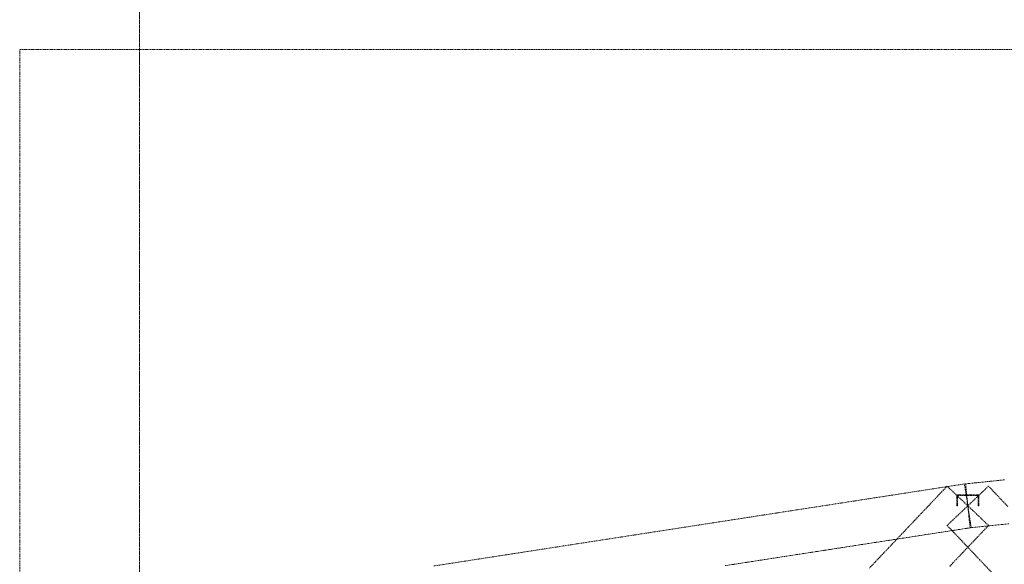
# Model space of a CAD drawing. Header units: millimetres. Extents: x -176817 to 571382, y -58489 to 156123.
# Tile 19 of 256: x -56398 to -51048, y -15640 to -12681. Entities that reach past the tile are written whole.
import ezdxf

# ---------------------------------------------------------------- set-up
doc = ezdxf.new("R2010")
doc.units = ezdxf.units.MM
doc.header["$LTSCALE"] = 0.2
doc.linetypes.add('DASHDOT', pattern=[25.4, 12.7, -6.35, 0, -6.35])
doc.linetypes.add('HIDDEN', pattern=[9.525, 6.35, -3.175])
doc.layers.get('0').update_dxf_attribs({"lineweight": 13})
doc.layers.add('-AAA Podkład', color=252, linetype='Continuous', lineweight=13)
doc.layers.add('-AAA Wymiar', color=1, linetype='Continuous', lineweight=18)

# ---------------------------------------------------------------- blocks, each defined once
blk = doc.blocks.new('Podkład rev.B')
at = {"layer": '-AAA Podkład', "linetype": 'HIDDEN', "ltscale": 5}
blk.add_line((-650, 2544.3, 0), (-650, -48454.9, 0), dxfattribs=at)
at = {"layer": '-AAA Podkład', "linetype": 'HIDDEN', "ltscale": 5, "elevation": 0}
blk.add_lwpolyline([(36922.7, -30525.7), (-1301.7, -30525.7), (-1301.7, -37915.8), (36922.7, -37915.8)], close=True, dxfattribs=at)
at = {"layer": '-AAA Podkład', "linetype": 'HIDDEN', "ltscale": 5}
for points in [[(4048.6, -32864.5), (3978.3, -32871.8), (3908, -32879), (3837.7, -32886.3), (3843.8, -32946), (3850, -33005.7), (3856.2, -33065.3), (3862.3, -33125), (3932.6, -33117.8), (4002.9, -33110.5), (4073.2, -33103.3)], [(3868.3, -33124.2), (3859.2, -33064.9), (3850, -33005.7), (3840.8, -32946.4), (3831.7, -32887.1), (3761.4, -32897.9), (3691, -32908.8), (3620.7, -32919.7), (3550.4, -32930.5), (3480.1, -32941.4), (3409.8, -32952.3), (3339.5, -32963.1), (3269.2, -32974), (3198.9, -32984.9), (3128.5, -32995.7), (3058.2, -33006.6), (2987.9, -33017.5), (2917.6, -33028.3), (2847.3, -33039.2), (2777, -33050.1), (2706.7, -33060.9), (2636.4, -33071.8), (2566, -33082.7), (2495.7, -33093.5), (2425.4, -33104.4), (2355.1, -33115.3), (2284.8, -33126.1), (2214.5, -33137), (2144.2, -33147.9), (2073.9, -33158.7), (2003.5, -33169.6), (1933.2, -33180.5), (1862.9, -33191.3), (1792.6, -33202.2), (1722.3, -33213.1), (1652, -33223.9), (1581.7, -33234.8), (1511.4, -33245.7), (1441, -33256.5), (1370.7, -33267.4), (1300.4, -33278.3), (1230.1, -33289.1), (1159.8, -33300), (1089.5, -33310.9), (1019.2, -33321.7), (948.9, -33332.6)], [(2532.4, -33330.7), (2602.7, -33319.9), (2673, -33309), (2743.3, -33298.1), (2813.6, -33287.3), (2884, -33276.4), (2954.3, -33265.5), (3024.6, -33254.7), (3094.9, -33243.8), (3165.2, -33232.9), (3235.5, -33222), (3305.8, -33211.2), (3376.1, -33200.3), (3446.5, -33189.4), (3516.8, -33178.6), (3587.1, -33167.7), (3657.4, -33156.8), (3727.7, -33146), (3798, -33135.1), (3868.3, -33124.2)], [(3962.5, -33112.3), (3906.2, -33059), (3850, -33005.7), (3793.8, -32952.3), (3737.5, -32899), (3702.4, -32936), (3667.2, -32973.1), (3632.1, -33010.2), (3596.9, -33047.2), (3561.8, -33084.3), (3526.6, -33121.3), (3491.5, -33158.4), (3456.3, -33195.5), (3421.1, -33232.5), (3386, -33269.6), (3350.8, -33306.6), (3315.7, -33343.7)], [(3751.5, -33334.7), (3786.7, -33297.6), (3821.8, -33260.6), (3857, -33223.5), (3892.1, -33186.4), (3927.3, -33149.4), (3962.5, -33112.3)], [(4067.9, -33010.2), (4032.8, -32973.1), (3997.6, -32936), (3962.5, -32899), (3906.2, -32952.3), (3850, -33005.7), (3793.8, -33059), (3737.5, -33112.3), (3772.7, -33149.4), (3807.9, -33186.4), (3843, -33223.5), (3878.2, -33260.6), (3913.3, -33297.6), (3948.5, -33334.7), (3983.6, -33371.7), (4018.8, -33408.8), (4054, -33445.9)], [(3790, -32953.5), (3790, -33005.7), (3794, -33005.7), (3794, -32953.5), (3794, -32953.4), (3794, -32953.3), (3794, -32953.2), (3794, -32953.1), (3794, -32953), (3794, -32952.9), (3794.1, -32952.8), (3794.1, -32952.7), (3794.1, -32952.6), (3794.1, -32952.5), (3794.1, -32952.4), (3794.2, -32952.3), (3794.2, -32952.2), (3794.2, -32952.1), (3794.3, -32952), (3794.3, -32952), (3794.3, -32951.9), (3794.4, -32951.8), (3794.4, -32951.7), (3794.5, -32951.6), (3794.5, -32951.5), (3794.6, -32951.4), (3794.6, -32951.3), (3794.7, -32951.3), (3794.7, -32951.2), (3794.8, -32951.1), (3794.8, -32951), (3794.9, -32950.9), (3795, -32950.9), (3795, -32950.8), (3795.1, -32950.7), (3795.2, -32950.7), (3795.2, -32950.6), (3795.3, -32950.5), (3795.4, -32950.5), (3795.5, -32950.4), (3795.5, -32950.3), (3795.6, -32950.3), (3795.7, -32950.2), (3795.8, -32950.2), (3795.9, -32950.1), (3795.9, -32950.1), (3796, -32950), (3796.1, -32950), (3796.2, -32949.9), (3796.3, -32949.9), (3796.4, -32949.8), (3796.5, -32949.8), (3796.6, -32949.7), (3796.7, -32949.7), (3796.7, -32949.7), (3796.8, -32949.7), (3796.9, -32949.6), (3797, -32949.6), (3797.1, -32949.6), (3797.2, -32949.6), (3797.3, -32949.5), (3797.4, -32949.5), (3797.5, -32949.5), (3797.6, -32949.5), (3797.7, -32949.5), (3797.8, -32949.5), (3797.9, -32949.5), (3798, -32949.5), (3850, -32949.5), (3902, -32949.5), (3902.1, -32949.5), (3902.2, -32949.5), (3902.3, -32949.5), (3902.4, -32949.5), (3902.5, -32949.5), (3902.6, -32949.5), (3902.7, -32949.5), (3902.8, -32949.6), (3902.9, -32949.6), (3903, -32949.6), (3903.1, -32949.6), (3903.2, -32949.7), (3903.3, -32949.7), (3903.3, -32949.7), (3903.4, -32949.7), (3903.5, -32949.8), (3903.6, -32949.8), (3903.7, -32949.9), (3903.8, -32949.9), (3903.9, -32950), (3904, -32950), (3904.1, -32950.1), (3904.1, -32950.1), (3904.2, -32950.2), (3904.3, -32950.2), (3904.4, -32950.3), (3904.5, -32950.3), (3904.5, -32950.4), (3904.6, -32950.5), (3904.7, -32950.5), (3904.8, -32950.6), (3904.8, -32950.7), (3904.9, -32950.7), (3905, -32950.8), (3905, -32950.9), (3905.1, -32950.9), (3905.2, -32951), (3905.2, -32951.1), (3905.3, -32951.2), (3905.3, -32951.3), (3905.4, -32951.3), (3905.4, -32951.4), (3905.5, -32951.5), (3905.5, -32951.6), (3905.6, -32951.7), (3905.6, -32951.8), (3905.7, -32951.9), (3905.7, -32952), (3905.7, -32952), (3905.8, -32952.1), (3905.8, -32952.2), (3905.8, -32952.3), (3905.9, -32952.4), (3905.9, -32952.5), (3905.9, -32952.6), (3905.9, -32952.7), (3905.9, -32952.8), (3906, -32952.9), (3906, -32953), (3906, -32953.1), (3906, -32953.2), (3906, -32953.3), (3906, -32953.4), (3906, -32953.5), (3906, -33005.7), (3910, -33005.7), (3910, -32953.5), (3910, -32953.3), (3910, -32953.1), (3910, -32952.9), (3910, -32952.7), (3909.9, -32952.5), (3909.9, -32952.3), (3909.9, -32952.1), (3909.8, -32951.9), (3909.8, -32951.7), (3909.8, -32951.5), (3909.7, -32951.4), (3909.7, -32951.2), (3909.6, -32951), (3909.5, -32950.8), (3909.5, -32950.6), (3909.4, -32950.4), (3909.3, -32950.2), (3909.2, -32950.1), (3909.1, -32949.9), (3909.1, -32949.7), (3909, -32949.5), (3908.9, -32949.4), (3908.8, -32949.2), (3908.7, -32949), (3908.5, -32948.9), (3908.4, -32948.7), (3908.3, -32948.6), (3908.2, -32948.4), (3908.1, -32948.3), (3907.9, -32948.1), (3907.8, -32948), (3907.7, -32947.8), (3907.5, -32947.7), (3907.4, -32947.5), (3907.2, -32947.4), (3907.1, -32947.3), (3906.9, -32947.2), (3906.8, -32947), (3906.6, -32946.9), (3906.4, -32946.8), (3906.3, -32946.7), (3906.1, -32946.6), (3905.9, -32946.5), (3905.8, -32946.4), (3905.6, -32946.3), (3905.4, -32946.2), (3905.2, -32946.2), (3905.1, -32946.1), (3904.9, -32946), (3904.7, -32945.9), (3904.5, -32945.9), (3904.3, -32945.8), (3904.1, -32945.8), (3903.9, -32945.7), (3903.8, -32945.7), (3903.6, -32945.6), (3903.4, -32945.6), (3903.2, -32945.6), (3903, -32945.5), (3902.8, -32945.5), (3902.6, -32945.5), (3902.4, -32945.5), (3902.2, -32945.5), (3902, -32945.5), (3850, -32945.5), (3798, -32945.5), (3797.8, -32945.5), (3797.6, -32945.5), (3797.4, -32945.5), (3797.2, -32945.5), (3797, -32945.5), (3796.8, -32945.6), (3796.6, -32945.6), (3796.4, -32945.6), (3796.2, -32945.7), (3796.1, -32945.7), (3795.9, -32945.8), (3795.7, -32945.8), (3795.5, -32945.9), (3795.3, -32945.9), (3795.1, -32946), (3794.9, -32946.1), (3794.8, -32946.2), (3794.6, -32946.2), (3794.4, -32946.3), (3794.2, -32946.4), (3794.1, -32946.5), (3793.9, -32946.6), (3793.7, -32946.7), (3793.6, -32946.8), (3793.4, -32946.9), (3793.2, -32947), (3793.1, -32947.2), (3792.9, -32947.3), (3792.8, -32947.4), (3792.6, -32947.5), (3792.5, -32947.7), (3792.3, -32947.8), (3792.2, -32948), (3792.1, -32948.1), (3791.9, -32948.3), (3791.8, -32948.4), (3791.7, -32948.6), (3791.6, -32948.7), (3791.5, -32948.9), (3791.3, -32949), (3791.2, -32949.2), (3791.1, -32949.4), (3791, -32949.5), (3790.9, -32949.7), (3790.9, -32949.9), (3790.8, -32950.1), (3790.7, -32950.2), (3790.6, -32950.4), (3790.5, -32950.6), (3790.5, -32950.8), (3790.4, -32951), (3790.3, -32951.2), (3790.3, -32951.4), (3790.2, -32951.5), (3790.2, -32951.7), (3790.2, -32951.9), (3790.1, -32952.1), (3790.1, -32952.3), (3790.1, -32952.5), (3790, -32952.7), (3790, -32952.9), (3790, -32953.1), (3790, -32953.3), (3790, -32953.5)]]:
    blk.add_lwpolyline(points, dxfattribs=at)

msp = doc.modelspace()

# ---------------------------------------------------------------- linework, layer by layer
at = {"color": 252, "linetype": 'DASHDOT', "ltscale": 3}
msp.add_line((-55745.7819, 19253.2914), (-55745.7819, -30771.4395), dxfattribs=at)

# ---------------------------------------------------------------- block references
at = {"layer": '-AAA Wymiar'}
msp.add_blockref('Podkład rev.B', (-55095.7819, 17683.4632, 0), dxfattribs=at)

doc.saveas('drawing.dxf')
